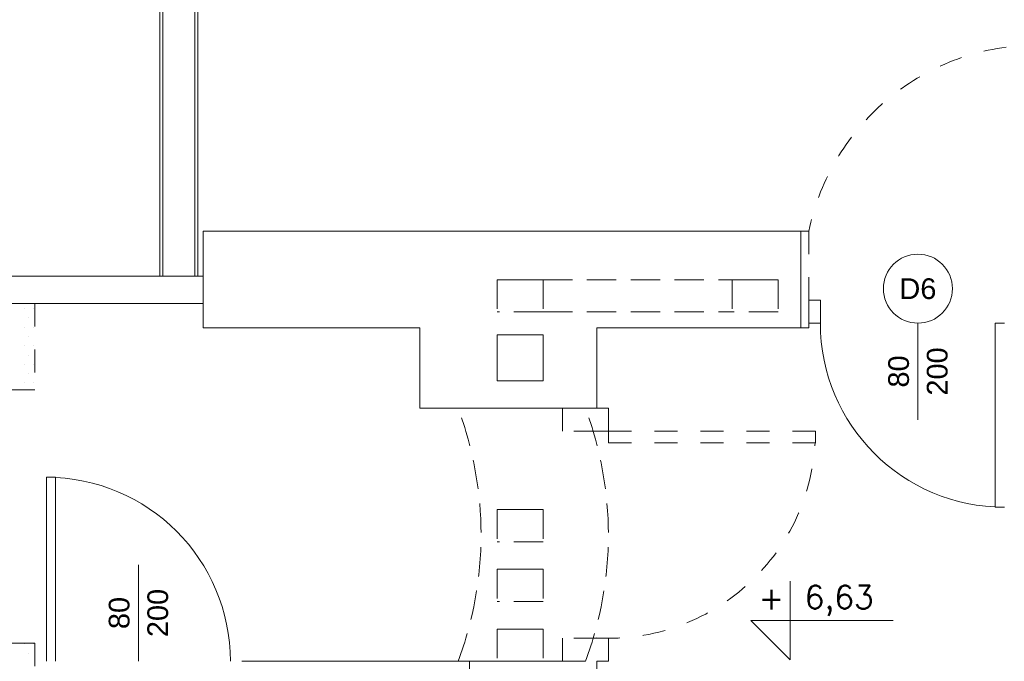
# Model space of a CAD drawing. Header units: millimetres. Extents: x -2274 to 12297, y -16157 to 26321.
# Tile 19 of 256: x -1393 to -965, y -9722 to -9443. Entities that reach past the tile are written whole.
import ezdxf
from ezdxf.enums import TextEntityAlignment as Align

# ---------------------------------------------------------------- set-up
doc = ezdxf.new("R2010")
doc.units = ezdxf.units.MM
doc.linetypes.add('4002', pattern=[2, 1, -1])
doc.linetypes.add('DASHED', pattern=[19.05, 12.7, -6.35])
for name, color, linetype in [('-LI-WIDOK', 2, 'Continuous'), ('-MEBLE', 1, 'Continuous'), ('PROJEKTOWANE', 5, 'Continuous')]:
    doc.layers.add(name, color=color, linetype=linetype)
doc.layers.add('-ŚCIANY DZIAŁOWE', color=3, linetype='Continuous', lineweight=35)
doc.layers.add('-ŚCIANY NOŚNE', color=4, linetype='Continuous', lineweight=53)
doc.layers.add('DO USU', color=7, linetype='Continuous', true_color=0x969696)
doc.styles.add('ARIAL', font='arial.ttf', dxfattribs={"height": 0.5})
doc.styles.add('SIMPLEX', font='simplex')

msp = doc.modelspace()

# ---------------------------------------------------------------- linework, layer by layer
at = {"layer": '-LI-WIDOK', "color": 253, "linetype": 'DASHED', "lineweight": 13}
for p, q in [((-1185.35, -9556.14), (-1165.35, -9556.14)), ((-1165.35, -9556.14), (-1185.35, -9556.14)), ((-1185.35, -9556.14), (-1185.35, -9570.14)), ((-1165.35, -9556.14), (-1165.35, -9570.14)), ((-1165.35, -9556.14), (-1083.22, -9556.14)), ((-1083.22, -9556.14), (-1063.22, -9556.14)), ((-1063.22, -9556.14), (-1083.22, -9556.14)), ((-1083.22, -9556.14), (-1083.22, -9570.14)), ((-1063.22, -9556.14), (-1063.22, -9570.14)), ((-1165.35, -9570.14), (-1185.35, -9570.14)), ((-1165.35, -9570.14), (-1083.22, -9570.14)), ((-1063.22, -9570.14), (-1083.22, -9570.14)), ((-1185.35, -9656), (-1165.35, -9656)), ((-1165.35, -9656), (-1185.35, -9656)), ((-1185.35, -9656), (-1185.35, -9670)), ((-1165.35, -9656), (-1165.35, -9670)), ((-1165.35, -9670), (-1185.35, -9670)), ((-1185.35, -9682), (-1165.35, -9682)), ((-1165.35, -9682), (-1185.35, -9682)), ((-1185.35, -9682), (-1185.35, -9696)), ((-1165.35, -9682), (-1165.35, -9696)), ((-1165.35, -9696), (-1185.35, -9696)), ((-1185.35, -9708), (-1165.35, -9708)), ((-1165.35, -9708), (-1185.35, -9708)), ((-1185.35, -9708), (-1185.35, -9722)), ((-1165.35, -9708), (-1165.35, -9722))]:
    msp.add_line(p, q, dxfattribs=at)
at = {"layer": '-LI-WIDOK', "color": 253, "lineweight": 13}
msp.add_line((-1165.35, -9722), (-1185.35, -9722), dxfattribs=at)
at = {"layer": '-LI-WIDOK', "color": 253, "linetype": 'DASHED', "lineweight": 13}
for centre in [(-1348.83, -9667), (-1293.48, -9667)]:
    msp.add_arc(centre, 156.47, 339.4202, 20.5798, dxfattribs=at)
at = {"layer": '-MEBLE', "color": 253, "lineweight": 13}
for p, q in [((-1057.99, -9687.11), (-1057.99, -9721.4)), ((-1075.14, -9704.26), (-1013.14, -9704.26)), ((-1075.14, -9704.26), (-1057.99, -9721.4))]:
    msp.add_line(p, q, dxfattribs=at)
at = {"layer": '-ŚCIANY DZIAŁOWE', "color": 253, "lineweight": 13}
for p, q in [((-1332, -9126.55), (-1332, -9554.5)), ((-1330.75, -9126.55), (-1330.75, -9554.5)), ((-1316.75, -9126.55), (-1316.75, -9554.5)), ((-1315.5, -9126.55), (-1315.5, -9554.5)), ((-1332, -9554.5), (-1332, -9136.5)), ((-1534.48, -9554.5), (-1313.25, -9554.5)), ((-1534.48, -9566.5), (-1313.25, -9566.5)), ((-1197.35, -9722), (-1296.35, -9722))]:
    msp.add_line(p, q, dxfattribs=at)
at = {"layer": '-ŚCIANY NOŚNE', "color": 253, "lineweight": 13}
for p, q in [((-1313.25, -9535), (-1053.35, -9535)), ((-1313.25, -9577), (-1313.25, -9535)), ((-1053.35, -9577), (-1053.35, -9535)), ((-1219, -9577), (-1313.25, -9577)), ((-1219, -9612), (-1219, -9577)), ((-1165.35, -9580), (-1185.35, -9580)), ((-1185.35, -9580), (-1185.35, -9600)), ((-1165.35, -9600), (-1165.35, -9580)), ((-1053.35, -9577), (-1142, -9577)), ((-1142, -9612), (-1142, -9577)), ((-1142, -9577), (-1053.35, -9577)), ((-1185.35, -9600), (-1165.35, -9600)), ((-1142, -9612), (-1219, -9612)), ((-1142, -9612), (-1197.35, -9612)), ((-1185.35, -9612), (-1165.35, -9612)), ((-1165.35, -9612), (-1185.35, -9612)), ((-1157, -9722), (-1197.35, -9722)), ((-1197.35, -9722), (-1197.35, -9893)), ((-1142, -9722), (-1142, -9994.45))]:
    msp.add_line(p, q, dxfattribs=at)
at = {"layer": 'DO USU', "color": 253, "linetype": '4002', "lineweight": 13, "ltscale": 10}
for p, q in [((-1053.35, -9535), (-1049.85, -9535)), ((-1049.85, -9535), (-1049.85, -9577)), ((-1386.35, -9566.5), (-1386.35, -9604.05)), ((-1053.35, -9577), (-1049.85, -9577)), ((-1386.35, -9604.05), (-1403.6, -9604.05)), ((-1157, -9622), (-1157, -9612)), ((-1157, -9612), (-1142, -9612)), ((-1142, -9612), (-1137, -9612)), ((-1137, -9612), (-1137, -9622)), ((-1142, -9622), (-1157, -9622)), ((-1137, -9622), (-1142, -9622)), ((-1137, -9622), (-1047, -9622)), ((-1137, -9627), (-1137, -9622)), ((-1047, -9622), (-1047, -9627)), ((-1047, -9627), (-1137, -9627)), ((-1142, -9712), (-1157, -9712)), ((-1157, -9712), (-1157, -9722)), ((-1137, -9712), (-1142, -9712)), ((-1137, -9722), (-1137, -9712)), ((-1386.35, -9714.05), (-1403.6, -9714.05)), ((-1386.35, -9714.05), (-1386.35, -9994.45)), ((-1157, -9722), (-1142, -9722)), ((-1142, -9722), (-1137, -9722))]:
    msp.add_line(p, q, dxfattribs=at)
at = {"layer": 'DO USU', "color": 253, "linetype": 'Continuous', "lineweight": 13, "ltscale": 10}
for p, q in [((-1390.99, -9568.61), (-1390.99, -9568.61)), ((-1386.95, -9568.61), (-1386.95, -9568.61)), ((-1388.97, -9572.66), (-1388.97, -9572.66)), ((-1390.99, -9576.71), (-1390.99, -9576.71)), ((-1386.95, -9576.71), (-1386.95, -9576.71)), ((-1390.99, -9584.81), (-1390.99, -9584.81)), ((-1388.97, -9580.76), (-1388.97, -9580.76)), ((-1386.95, -9584.81), (-1386.95, -9584.81)), ((-1388.97, -9588.85), (-1388.97, -9588.85)), ((-1390.99, -9592.9), (-1390.99, -9592.9)), ((-1386.95, -9592.9), (-1386.95, -9592.9)), ((-1388.97, -9596.95), (-1388.97, -9596.95)), ((-1390.99, -9601), (-1390.99, -9601)), ((-1386.95, -9601), (-1386.95, -9601)), ((-1390.99, -9714.35), (-1390.99, -9714.35)), ((-1386.95, -9714.35), (-1386.95, -9714.35)), ((-1388.97, -9718.39), (-1388.97, -9718.39))]:
    msp.add_line(p, q, dxfattribs=at)
at = {"layer": 'DO USU', "color": 253, "linetype": '4002', "lineweight": 13, "ltscale": 10}
for centre, radius, start, end in [((-950.63, -9555.41), 101.3, 97.5817, 168.3754), ((-1137, -9622), 90, 266.8153, 356.8153)]:
    msp.add_arc(centre, radius, start, end, dxfattribs=at)
at = {"layer": 'PROJEKTOWANE', "color": 253, "lineweight": 13}
for p, q in [((-1044.85, -9565), (-1049.85, -9565)), ((-1049.85, -9565), (-1049.85, -9575)), ((-1044.85, -9575), (-1044.85, -9565)), ((-1049.85, -9575), (-1044.85, -9575)), ((-1002.43, -9575), (-1002.43, -9617)), ((-968.85, -9655), (-968.85, -9575)), ((-968.85, -9575), (-964.85, -9575)), ((-1381.35, -9642), (-1377.35, -9642)), ((-1381.35, -9722), (-1381.35, -9642)), ((-1377.35, -9642), (-1377.35, -9722)), ((-964.85, -9655), (-968.85, -9655)), ((-1341.35, -9722), (-1341.35, -9680))]:
    msp.add_line(p, q, dxfattribs=at)
msp.add_circle((-1002.43, -9560), 15, dxfattribs=at)
for centre, start, end in [((-964.85, -9575), 180, 270), ((-1381.35, -9722), 0, 90)]:
    msp.add_arc(centre, 80, start, end, dxfattribs=at)

# ---------------------------------------------------------------- texts
at = {"layer": '-LI-WIDOK', "color": 253, "lineweight": 13, "style": 'SIMPLEX'}
for s, p in [('+', (-1066.12, -9694.5)), ('6,63', (-1036.64, -9695.64))]:
    msp.add_text(s, height=10, dxfattribs=at).set_placement(p, align=Align.MIDDLE)
at = {"layer": 'PROJEKTOWANE', "color": 253, "lineweight": 13, "style": 'ARIAL'}
msp.add_text('D6', height=9, dxfattribs=at).set_placement((-1002.43, -9560), align=Align.MIDDLE_CENTER)
for s, p in [('200', (-994.05, -9596)), ('80', (-1010.83, -9596)), ('200', (-1332.95, -9701)), ('80', (-1349.73, -9701))]:
    msp.add_text(s, height=9, rotation=90, dxfattribs=at).set_placement(p, align=Align.MIDDLE_CENTER)

doc.saveas('drawing.dxf')
